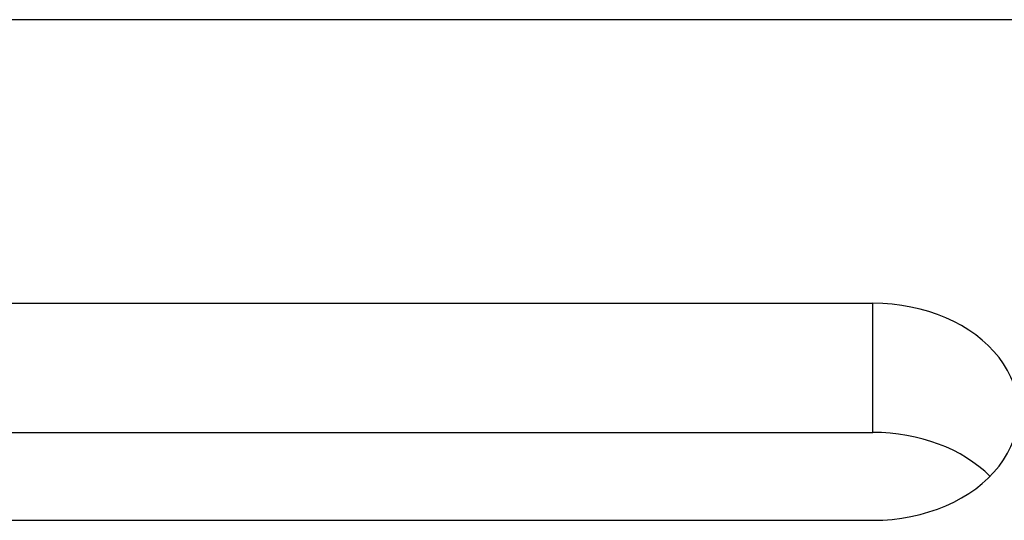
# Model space of a CAD drawing. Extents: x 26 to 212, y 72 to 159.
# Tile 48 of 49: x 152.26 to 169.17, y 132.91 to 141.51. Entities that reach past the tile are written whole.
import ezdxf

# ---------------------------------------------------------------- set-up
doc = ezdxf.new("R2010")
doc.units = 0
doc.header["$LTSCALE"] = 3
doc.header["$MEASUREMENT"] = 0
doc.layers.add('OUT', color=3, linetype='CONTINUOUS')

msp = doc.modelspace()

# ---------------------------------------------------------------- linework, layer by layer
at = {"layer": 'OUT', "color": 0}
for p, q in [((181.416, 141.509), (113.416, 141.509)), ((141.916, 136.637), (166.916, 136.637)), ((166.916, 134.419), (166.916, 136.637)), ((141.916, 134.419), (166.916, 134.419)), ((141.916, 132.909), (166.916, 132.909))]:
    msp.add_line(p, q, dxfattribs=at)
for centre, start_param in [((166.916, 134.773), 4.712389), ((166.916, 132.555), 6.92024)]:
    msp.add_ellipse(centre, major_axis=(2.5, 0), ratio=0.745651, start_param=start_param, end_param=7.853982, dxfattribs=at)

doc.saveas('drawing.dxf')
